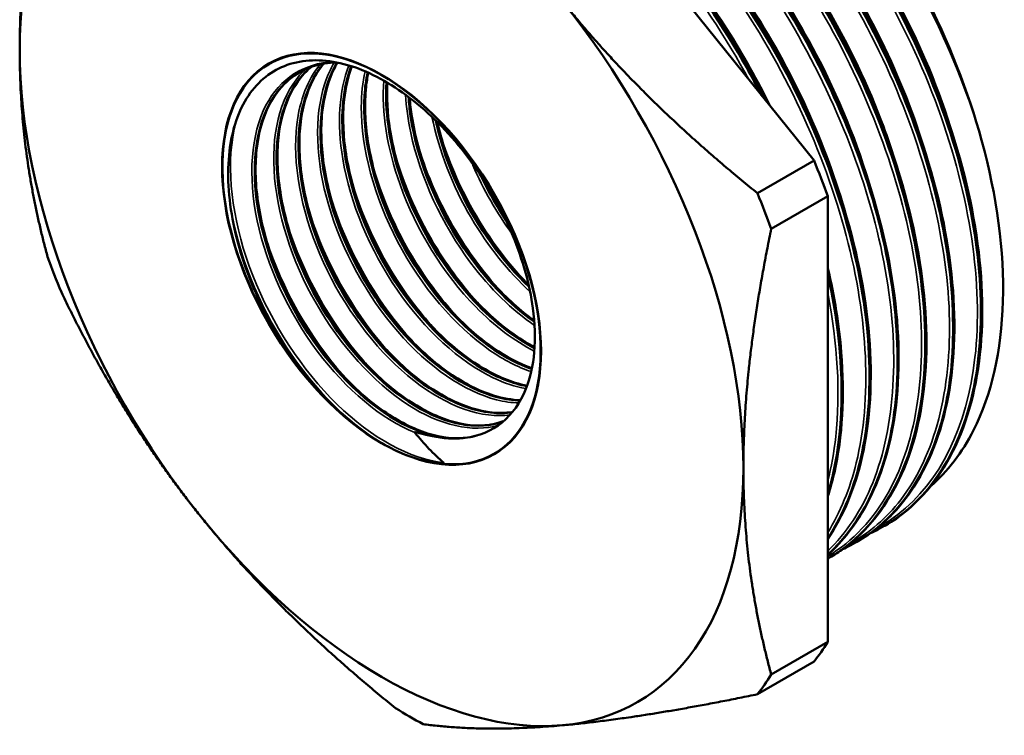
# Model space of a CAD drawing. Header units: millimetres. Extents: x -116 to 734, y -67 to 355.
# Tile 24 of 27: x 118 to 176, y 99 to 141. Entities that reach past the tile are written whole.
import ezdxf

# ---------------------------------------------------------------- set-up
doc = ezdxf.new("R2010")
doc.units = ezdxf.units.MM
doc.layers.add('Видимые тонкие (ГОСТ)', color=7, linetype='Continuous', lineweight=35)
doc.layers.add('Видимый контур (ГОСТ)', color=7, linetype='Continuous', lineweight=50)

msp = doc.modelspace()

# ---------------------------------------------------------------- linework, layer by layer
at = {"layer": 'Видимые тонкие (ГОСТ)'}
for points, knots in [([(174.4481, 134.0959), (173.0347, 139.0064), (170.5549, 144.057), (167.3961, 148.4373), (164.2376, 152.8172), (160.4119, 156.5108), (156.5211, 158.9239), (152.6307, 161.3369), (148.6895, 162.4608), (145.3181, 162.1117), (143.75, 161.9493), (142.3078, 161.4685), (141.0355, 160.698)], [8.2163071, 8.2163071, 8.2163071, 8.2163071, 8.7952377, 8.7952377, 8.7952377, 9.3741228, 9.3741228, 9.3741228, 9.9529631, 9.9529631, 9.9529631, 10.2221993, 10.2221993, 10.2221993, 10.2221993]), ([(168.357, 111.4033), (168.7717, 111.6268), (169.1682, 111.8825), (169.5445, 112.1701), (172.0055, 114.0508), (173.5976, 117.2883), (174.0591, 121.3622), (174.5424, 125.6287), (173.7804, 130.7971), (171.8965, 135.9627), (170.042, 141.0477), (167.109, 146.1083), (163.584, 150.2851), (160.1141, 154.3966), (156.0847, 157.6358), (152.1478, 159.4671), (148.2449, 161.2825), (144.4475, 161.7078), (141.3597, 160.6697), (140.6687, 160.4375), (140.0138, 160.1321), (139.3992, 159.7581)], [13.3366154, 13.3366154, 13.3366154, 13.3366154, 13.425097, 13.425097, 13.425097, 14.0036403, 14.0036403, 14.0036403, 14.6095443, 14.6095443, 14.6095443, 15.205981, 15.205981, 15.205981, 15.7930984, 15.7930984, 15.7930984, 16.3751374, 16.3751374, 16.3751374, 16.5053846, 16.5053846, 16.5053846, 16.5053846]), ([(166.7189, 110.4642), (167.8642, 111.0834), (168.8729, 111.9438), (169.7091, 113.0294), (171.6962, 115.6091), (172.7012, 119.4509), (172.5547, 123.9326), (172.4082, 128.4134), (171.1111, 133.517), (168.8635, 138.4193), (166.6164, 143.3205), (163.4275, 148.0021), (159.8005, 151.7078), (156.1744, 155.4127), (152.1239, 158.1284), (148.2907, 159.4144), (144.4583, 160.7001), (140.8573, 160.5519), (138.057, 158.9889), (137.9579, 158.9336), (137.8598, 158.8765), (137.7626, 158.8176)], [19.6197443, 19.6197443, 19.6197443, 19.6197443, 19.8642438, 19.8642438, 19.8642438, 20.445264, 20.445264, 20.445264, 21.0261486, 21.0261486, 21.0261486, 21.6069004, 21.6069004, 21.6069004, 22.1875217, 22.1875217, 22.1875217, 22.7680151, 22.7680151, 22.7680151, 22.7885699, 22.7885699, 22.7885699, 22.7885699]), ([(165.4298, 109.7179), (166.8924, 110.5975), (168.1146, 111.8883), (169.0229, 113.5405), (170.6652, 116.528), (171.2748, 120.6862), (170.7462, 125.3453), (170.2176, 130.0035), (168.553, 135.1451), (166.0104, 139.9434), (163.4683, 144.7407), (160.0579, 149.177), (156.3161, 152.5385), (152.5749, 155.8993), (148.5162, 158.1733), (144.7805, 158.9923), (141.5223, 159.7067), (138.52, 159.3119), (136.1288, 157.8726)], [25.927854, 25.927854, 25.927854, 25.927854, 26.2484278, 26.2484278, 26.2484278, 26.828095, 26.828095, 26.828095, 27.4076542, 27.4076542, 27.4076542, 27.9871076, 27.9871076, 27.9871076, 28.5664577, 28.5664577, 28.5664577, 29.0717552, 29.0717552, 29.0717552, 29.0717552]), ([(165.4294, 110.0253), (166.5269, 111.0761), (167.4196, 112.4239), (168.0635, 114.0281), (169.3943, 117.3438), (169.6568, 121.7423), (168.8012, 126.5181), (167.9457, 131.2932), (165.9754, 136.4278), (163.1963, 141.0989), (160.3432, 145.8943), (156.6476, 150.1817), (152.7198, 153.238), (149.9022, 155.4304), (146.9732, 156.9837), (144.1861, 157.7821)], [32.339281, 32.339281, 32.339281, 32.339281, 32.6192221, 32.6192221, 32.6192221, 33.1978338, 33.1978338, 33.1978338, 33.776364, 33.776364, 33.776364, 34.3702743, 34.3702743, 34.3702743, 34.7963027, 34.7963027, 34.7963027, 34.7963027]), ([(165.4292, 111.1118), (166.161, 112.2865), (166.7265, 113.6598), (167.1023, 115.2005), (168.0108, 118.9257), (167.8067, 123.615), (166.5145, 128.5133), (165.2228, 133.4097), (162.8484, 138.4967), (159.7631, 142.9561), (156.679, 147.4138), (152.8956, 151.2277), (149.0097, 153.7837), (148.2667, 154.2724), (147.5205, 154.7148), (146.7754, 155.1094)], [38.7785208, 38.7785208, 38.7785208, 38.7785208, 39.0183346, 39.0183346, 39.0183346, 39.5981928, 39.5981928, 39.5981928, 40.1778288, 40.1778288, 40.1778288, 40.7572523, 40.7572523, 40.7572523, 40.8680417, 40.8680417, 40.8680417, 40.8680417]), ([(173.1875, 132.9468), (172.5175, 135.5215), (171.5421, 138.155), (170.2971, 140.7135), (168.1071, 145.2142), (165.0909, 149.4661), (161.7057, 152.8173)], [8.17587374, 8.17587374, 8.17587374, 8.17587374, 8.49793661, 8.49793661, 8.49793661, 9.06447539, 9.06447539, 9.06447539, 9.06447539]), ([(171.5402, 132.0708), (170.3853, 136.4686), (168.3139, 141.0347), (165.6102, 145.1036), (163.9424, 147.6135), (162.0378, 149.9285), (160.0085, 151.9289)], [14.46191322, 14.46191322, 14.46191322, 14.46191322, 15.01183537, 15.01183537, 15.01183537, 15.35104663, 15.35104663, 15.35104663, 15.35104663]), ([(169.9093, 131.103), (169.5825, 132.3592), (169.1824, 133.6294), (168.7112, 134.8985), (166.9477, 139.648), (164.1954, 144.3633), (160.8984, 148.264), (160.0872, 149.2237), (159.2439, 150.1331), (158.3776, 150.9848)], [20.74404273, 20.74404273, 20.74404273, 20.74404273, 20.90120864, 20.90120864, 20.90120864, 21.48939957, 21.48939957, 21.48939957, 21.63411083, 21.63411083, 21.63411083, 21.63411083]), ([(160.8268, 137.6242), (159.4531, 140.1422), (157.8501, 142.5581), (156.0813, 144.7549), (154.3308, 146.9292), (152.4212, 148.8847), (150.441, 150.5442)], [46.2779474, 46.2779474, 46.2779474, 46.2779474, 46.58375429, 46.58375429, 46.58375429, 46.8864158, 46.8864158, 46.8864158, 46.8864158]), ([(168.2732, 130.159), (167.5668, 132.8587), (166.5248, 135.6223), (165.1905, 138.2954), (163.0069, 142.6696), (160.0483, 146.7855), (156.7438, 150.0441)], [27.02722804, 27.02722804, 27.02722804, 27.02722804, 27.36484082, 27.36484082, 27.36484082, 27.91729614, 27.91729614, 27.91729614, 27.91729614]), ([(166.6433, 129.2146), (165.5311, 133.4585), (163.5683, 137.8609), (161.0026, 141.8222), (159.2657, 144.5037), (157.2566, 146.9766), (155.1074, 149.0963)], [33.31041335, 33.31041335, 33.31041335, 33.31041335, 33.8411808, 33.8411808, 33.8411808, 34.20048144, 34.20048144, 34.20048144, 34.20048144]), ([(162.0957, 136.0471), (160.5768, 139.1527), (158.6768, 142.1465), (156.5225, 144.797), (155.5514, 145.9916), (154.5297, 147.1151), (153.4741, 148.1531)], [39.91609846, 39.91609846, 39.91609846, 39.91609846, 40.30732374, 40.30732374, 40.30732374, 40.48366675, 40.48366675, 40.48366675, 40.48366675]), ([(141.2286, 116.9701), (139.272, 117.7514), (137.1923, 119.4761), (135.5042, 121.7341), (133.8164, 123.9918), (132.5354, 126.7628), (131.9826, 129.3846), (131.43, 132.0059), (131.6106, 134.455), (132.4927, 136.1472), (133.3133, 137.7215), (134.7348, 138.628), (136.46, 138.693)], [2.9684311, 2.9684311, 2.9684311, 2.9684311, 3.6903988, 3.6903988, 3.6903988, 4.4122394, 4.4122394, 4.4122394, 5.133954, 5.133954, 5.133954, 5.8053803, 5.8053803, 5.8053803, 5.8053803]), ([(146.804, 118.0085), (146.6088, 117.9792), (146.408, 117.9632), (146.2023, 117.9607), (144.4525, 117.9395), (142.3575, 118.9007), (140.4328, 120.6201), (138.5084, 122.3392), (136.7716, 124.8014), (135.6517, 127.4216), (134.532, 130.0414), (134.0391, 132.7964), (134.3035, 135.0313), (134.4718, 136.4541), (134.9462, 137.6582), (135.6665, 138.5404)], [15.1407646, 15.1407646, 15.1407646, 15.1407646, 15.225425, 15.225425, 15.225425, 15.9453976, 15.9453976, 15.9453976, 16.6652637, 16.6652637, 16.6652637, 17.3850245, 17.3850245, 17.3850245, 17.8432302, 17.8432302, 17.8432302, 17.8432302]), ([(147.3181, 118.7068), (146.9005, 118.7141), (146.4649, 118.7738), (146.0166, 118.8877), (144.122, 119.3692), (142.0191, 120.8137), (140.224, 122.8815), (138.4293, 124.949), (136.9583, 127.6219), (136.1759, 130.2659), (135.3935, 132.9095), (135.3066, 135.5015), (135.9477, 137.427), (136.0962, 137.8729), (136.2834, 138.2821), (136.5055, 138.6512)], [21.5313179, 21.5313179, 21.5313179, 21.5313179, 21.7014451, 21.7014451, 21.7014451, 22.4205023, 22.4205023, 22.4205023, 23.1394637, 23.1394637, 23.1394637, 23.8583305, 23.8583305, 23.8583305, 24.0247917, 24.0247917, 24.0247917, 24.0247917]), ([(146.1323, 117.403), (144.6279, 116.9432), (142.6979, 117.3765), (140.7858, 118.6187), (138.8031, 119.9067), (136.8574, 122.0533), (135.4297, 124.5479), (134.0021, 127.0421), (133.1053, 129.8626), (132.967, 132.3365), (132.8288, 134.81), (133.4506, 136.9156), (134.6944, 138.1528), (134.7309, 138.1891), (134.768, 138.2247), (134.8055, 138.2595)], [8.7664661, 8.7664661, 8.7664661, 8.7664661, 9.461667, 9.461667, 9.461667, 10.1825347, 10.1825347, 10.1825347, 10.9032863, 10.9032863, 10.9032863, 11.623923, 11.623923, 11.623923, 11.6450638, 11.6450638, 11.6450638, 11.6450638]), ([(147.7318, 119.5406), (147.1112, 119.6516), (146.4635, 119.8655), (145.8059, 120.1823), (143.8402, 121.1292), (141.804, 122.9873), (140.1966, 125.3187), (138.5894, 127.6497), (137.4251, 130.4338), (136.9943, 133.0114), (136.6489, 135.0778), (136.7775, 136.9973), (137.3484, 138.4837)], [27.9293608, 27.9293608, 27.9293608, 27.9293608, 28.1696108, 28.1696108, 28.1696108, 28.8878484, 28.8878484, 28.8878484, 29.6060008, 29.6060008, 29.6060008, 30.181734, 30.181734, 30.181734, 30.181734]), ([(148.0412, 120.5387), (147.25, 120.8062), (146.4324, 121.2246), (145.6227, 121.7856), (143.575, 123.2044), (141.5978, 125.525), (140.2121, 128.159), (138.8479, 130.7518), (138.0698, 133.6231), (138.0843, 136.0639), (138.0887, 136.7997), (138.1651, 137.4944), (138.3083, 138.1345)], [34.3357687, 34.3357687, 34.3357687, 34.3357687, 34.63078, 34.63078, 34.63078, 35.3767967, 35.3767967, 35.3767967, 36.111157, 36.111157, 36.111157, 36.3325528, 36.3325528, 36.3325528, 36.3325528]), ([(148.2258, 121.7447), (147.0676, 122.3293), (145.8879, 123.2101), (144.7916, 124.3297), (142.9168, 126.2443), (141.3031, 128.8405), (140.3531, 131.4966), (139.5956, 133.6144), (139.2656, 135.7556), (139.4033, 137.5931)], [40.7540213, 40.7540213, 40.7540213, 40.7540213, 41.1764994, 41.1764994, 41.1764994, 41.8990067, 41.8990067, 41.8990067, 42.4750907, 42.4750907, 42.4750907, 42.4750907]), ([(148.242, 123.2387), (146.9274, 124.1435), (145.6341, 125.4034), (144.5124, 126.8988), (142.8253, 129.1479), (141.5414, 131.9105), (140.9817, 134.5285), (140.818, 135.2938), (140.7167, 136.0449), (140.677, 136.767)], [47.1910554, 47.1910554, 47.1910554, 47.1910554, 47.6700011, 47.6700011, 47.6700011, 48.3903157, 48.3903157, 48.3903157, 48.6008914, 48.6008914, 48.6008914, 48.6008914]), ([(142.9233, 115.2013), (140.9598, 115.4046), (138.6909, 116.6408), (136.6545, 118.6296), (134.6184, 120.6179), (132.8314, 123.3426), (131.7192, 126.1781), (130.6073, 129.0131), (130.1792, 131.9361), (130.5455, 134.2758), (130.597, 134.605), (130.6642, 134.9223), (130.7464, 135.2265)], [2.7402045, 2.7402045, 2.7402045, 2.7402045, 3.446449, 3.446449, 3.446449, 4.1525646, 4.1525646, 4.1525646, 4.8585526, 4.8585526, 4.8585526, 4.9578815, 4.9578815, 4.9578815, 4.9578815]), ([(147.9832, 125.2142), (146.7043, 126.3921), (145.5071, 127.8826), (144.5358, 129.5362), (143.4326, 131.4143), (142.6285, 133.4905), (142.2269, 135.4712)], [53.6640403, 53.6640403, 53.6640403, 53.6640403, 54.1453397, 54.1453397, 54.1453397, 54.6919984, 54.6919984, 54.6919984, 54.6919984]), ([(147.8337, 125.689), (146.5689, 127.0018), (145.4075, 128.5834), (144.4718, 130.2959), (143.6951, 131.7173), (143.0773, 133.2231), (142.6502, 134.7133)], [60.03942483, 60.03942483, 60.03942483, 60.03942483, 60.4852615, 60.4852615, 60.4852615, 60.85532513, 60.85532513, 60.85532513, 60.85532513]), ([(146.5496, 124.9483), (145.3946, 126.1461), (144.3255, 127.5672), (143.437, 129.11), (142.5445, 130.6599), (141.8385, 132.3256), (141.3657, 133.9721)], [53.75623952, 53.75623952, 53.75623952, 53.75623952, 54.16325483, 54.16325483, 54.16325483, 54.57213983, 54.57213983, 54.57213983, 54.57213983]), ([(145.2653, 124.2074), (144.266, 125.2422), (143.3309, 126.4437), (142.5227, 127.7493), (141.4574, 129.4701), (140.6183, 131.3629), (140.0808, 133.231)], [47.47305422, 47.47305422, 47.47305422, 47.47305422, 47.8250383, 47.8250383, 47.8250383, 48.28895452, 48.28895452, 48.28895452, 48.28895452]), ([(146.9331, 128.5893), (146.0284, 129.8293), (145.2377, 131.21), (144.6301, 132.6369), (144.6099, 132.6844), (144.5898, 132.7321), (144.57, 132.7797)], [60.25799396, 60.25799396, 60.25799396, 60.25799396, 60.64987995, 60.64987995, 60.64987995, 60.66294888, 60.66294888, 60.66294888, 60.66294888]), ([(143.9807, 123.4661), (143.1926, 124.2805), (142.4446, 125.1986), (141.7681, 126.1923), (140.4552, 128.1209), (139.4199, 130.3218), (138.7951, 132.4897)], [41.18986891, 41.18986891, 41.18986891, 41.18986891, 41.467313, 41.467313, 41.467313, 42.00576921, 42.00576921, 42.00576921, 42.00576921]), ([(142.6959, 122.7232), (142.1139, 123.324), (141.554, 123.9817), (141.0289, 124.686), (139.4625, 126.7871), (138.2175, 129.2881), (137.5092, 131.7482)], [34.9066836, 34.9066836, 34.9066836, 34.9066836, 35.11152069, 35.11152069, 35.11152069, 35.7225839, 35.7225839, 35.7225839, 35.7225839]), ([(139.2971, 116.3387), (137.1483, 117.6277), (135.006, 119.8424), (133.377, 122.477), (131.7996, 125.028), (130.716, 127.9531), (130.3679, 130.621)], [3.1388071, 3.1388071, 3.1388071, 3.1388071, 3.8438458, 3.8438458, 3.8438458, 4.5265494, 4.5265494, 4.5265494, 4.5265494]), ([(141.4114, 121.9811), (140.9258, 122.4822), (140.4555, 123.0233), (140.0082, 123.5986), (138.3203, 125.7691), (136.9711, 128.41), (136.2244, 131.0066)], [28.62349829, 28.62349829, 28.62349829, 28.62349829, 28.79443308, 28.79443308, 28.79443308, 29.4393986, 29.4393986, 29.4393986, 29.4393986]), ([(140.127, 121.2387), (139.758, 121.6194), (139.3979, 122.0235), (139.0501, 122.4485), (137.213, 124.6929), (135.7321, 127.5027), (134.9399, 130.2651)], [22.34031299, 22.34031299, 22.34031299, 22.34031299, 22.47020112, 22.47020112, 22.47020112, 23.15621329, 23.15621329, 23.15621329, 23.15621329]), ([(138.8425, 120.4961), (138.6128, 120.7333), (138.3865, 120.9797), (138.1645, 121.2348), (136.2324, 123.4543), (134.6405, 126.3097), (133.7671, 129.1487), (133.7286, 129.2738), (133.6915, 129.3988), (133.6558, 129.5236)], [16.05712768, 16.05712768, 16.05712768, 16.05712768, 16.13801908, 16.13801908, 16.13801908, 16.84201274, 16.84201274, 16.84201274, 16.87302798, 16.87302798, 16.87302798, 16.87302798]), ([(137.5582, 119.7537), (137.4928, 119.8214), (137.4276, 119.8899), (137.3628, 119.9591), (135.3786, 122.0762), (133.6934, 124.8768), (132.7079, 127.7196), (132.5851, 128.0738), (132.4733, 128.4283), (132.3726, 128.7819)], [9.77394237, 9.77394237, 9.77394237, 9.77394237, 9.79699152, 9.79699152, 9.79699152, 10.50199987, 10.50199987, 10.50199987, 10.58984268, 10.58984268, 10.58984268, 10.58984268]), ([(165.4314, 114.1231), (165.6411, 114.9474), (165.7973, 115.819), (165.8969, 116.7322), (166.1754, 119.2861), (166.0111, 122.1591), (165.4289, 125.159)], [45.29441705, 45.29441705, 45.29441705, 45.29441705, 45.42373241, 45.42373241, 45.42373241, 45.78539958, 45.78539958, 45.78539958, 45.78539958])]:
    msp.add_open_spline(points, degree=3, knots=knots, dxfattribs=at)
at = {"layer": 'Видимый контур (ГОСТ)'}
for p, q in [((164.6253, 132.906), (145.0294, 157.2837)), ((161.3086, 130.9911), (164.6253, 132.906)), ((162.1172, 128.9069), (165.434, 130.8219)), ((165.434, 104.694), (165.434, 130.8219)), ((168.7574, 111.4936), (168.7711, 111.5015)), ((167.123, 110.5499), (167.1367, 110.5579)), ((165.4886, 109.6063), (165.5023, 109.6142)), ((162.1172, 102.779), (165.434, 104.694)), ((161.3086, 101.6286), (164.6253, 103.5436))]:
    msp.add_line(p, q, dxfattribs=at)
for centre, major_axis, start_param, end_param in [((139.271, 127.1476), (-15, 25.9808), 6.0213859, 7.0685835), ((139.271, 127.1476), (-15, 25.9808), 3.9269908, 4.9741884), ((139.271, 127.1476), (-6.5952, 11.4232), 2.6902106, 8.3109348), ((139.271, 127.1476), (15, -25.9808), 3.9269908, 4.9741884), ((144.2208, 130.0054), (-17, 29.4449), 4.4169481, 4.484231), ((140.904, 128.0904), (17, -29.4449), 1.2753555, 1.3426384), ((140.904, 128.0904), (-17, 29.4449), 1.2753555, 1.3426384), ((139.8081, 127.4577), (5.9374, -10.2839), 5.984872, 6.0436192), ((139.271, 127.1476), (15, -25.9808), 6.0213859, 7.0685835), ((139.271, 127.1476), (15, -25.9808), 4.9741884, 6.0213859), ((144.2208, 130.0054), (17, -29.4449), 0.2281579, 0.2954408), ((140.904, 128.0904), (17, -29.4449), 0.2281579, 0.2954408), ((140.904, 128.0904), (-17, 29.4449), 2.322553, 2.3898359)]:
    msp.add_ellipse(centre, major_axis=major_axis, ratio=0.5773503, start_param=start_param, end_param=end_param, dxfattribs=at)
msp.add_ellipse((139.271, 127.1476), major_axis=(-6.61, 11.4489), ratio=0.5773503, dxfattribs=at)
msp.add_ellipse((139.271, 127.1476), major_axis=(-6.61, 11.4489), ratio=0.5773503, dxfattribs=at)
for points, knots in [([(168.7676, 111.508), (169.8123, 112.1091), (170.7385, 112.9154), (171.5177, 113.9143), (173.5153, 116.4751), (174.5397, 120.2924), (174.42, 124.7547), (174.3004, 129.2166), (173.0371, 134.3068), (170.823, 139.2112), (168.5125, 144.3295), (165.1734, 149.2239), (161.3726, 153.0451), (157.6312, 156.8065), (153.4583, 159.5131), (149.5437, 160.7067), (145.8293, 161.8392), (142.3611, 161.6063), (139.654, 160.0466)], [7.0685835, 7.0685835, 7.0685835, 7.0685835, 7.2940483, 7.2940483, 7.2940483, 7.8720228, 7.8720228, 7.8720228, 8.449957, 8.449957, 8.449957, 9.053097, 9.053097, 9.053097, 9.6468131, 9.6468131, 9.6468131, 10.2101761, 10.2101761, 10.2101761, 10.2101761]), ([(139.2389, 159.7876), (141.1805, 161.0308), (143.5381, 161.5802), (146.1284, 161.3676), (149.7416, 161.0711), (153.7944, 159.2931), (157.647, 156.3226), (161.4966, 153.3544), (165.1322, 149.2067), (167.9816, 144.5462), (170.8289, 139.8891), (172.8808, 134.7372), (173.8181, 129.9163), (174.7549, 125.0987), (174.5753, 120.6294), (173.3161, 117.2249), (172.3003, 114.4786), (170.5852, 112.4332), (168.3698, 111.2857)], [-16.5217856, -16.5217856, -16.5217856, -16.5217856, -16.1063259, -16.1063259, -16.1063259, -15.5268048, -15.5268048, -15.5268048, -14.9477398, -14.9477398, -14.9477398, -14.3690915, -14.3690915, -14.3690915, -13.7908212, -13.7908212, -13.7908212, -13.3243706, -13.3243706, -13.3243706, -13.3243706]), ([(140.0692, 160.2733), (141.6702, 161.0972), (143.5338, 161.4917), (147.4665, 161.37), (149.5812, 160.8662), (152.6648, 159.5512), (153.6334, 159.0586), (155.088, 158.2005), (155.5784, 157.8909), (156.3118, 157.3974), (156.5565, 157.2275), (156.9227, 156.9657), (157.0447, 156.8772), (157.5319, 156.5185), (157.896, 156.2388), (159.3466, 155.0777), (160.4199, 154.1114), (163.494, 151.0231), (165.4266, 148.6402), (168.765, 143.6061), (170.2194, 140.8968), (172.5081, 135.4634), (173.3707, 132.6719), (174.406, 127.3556), (174.5912, 124.7648), (174.2686, 120.1026), (173.756, 117.9733), (172.1004, 114.443), (170.9358, 112.9968), (169.3994, 111.8977), (169.2738, 111.8124), (169.1463, 111.7304)], [0, 0, 0, 0, 0.9049239, 0.9049239, 1.7975193, 1.7975193, 2.2003805, 2.2003805, 2.4054353, 2.4054353, 2.5083893, 2.5083893, 2.5599025, 2.5599025, 2.7144934, 2.7144934, 3.1796639, 3.1796639, 4.0940531, 4.0940531, 4.9955535, 4.9955535, 5.8972437, 5.8972437, 6.799502, 6.799502, 7.7028785, 7.7028785, 8.6053528, 8.6053528, 8.684278, 8.684278, 8.684278, 8.684278]), ([(137.6061, 158.8418), (139.0545, 159.7731), (140.7331, 160.3205), (142.5726, 160.4426), (146.0067, 160.6707), (149.989, 159.4161), (153.8916, 156.8839), (157.7928, 154.3526), (161.6001, 150.5541), (164.714, 146.0992), (167.8267, 141.6459), (170.2353, 136.5532), (171.5636, 131.6378), (172.8914, 126.7241), (173.135, 122.0058), (172.2636, 118.2395), (171.4025, 114.5182), (169.4562, 111.7398), (166.7372, 110.3395)], [-22.8049709, -22.8049709, -22.8049709, -22.8049709, -22.4947217, -22.4947217, -22.4947217, -21.9155268, -21.9155268, -21.9155268, -21.3365509, -21.3365509, -21.3365509, -20.7577842, -20.7577842, -20.7577842, -20.179217, -20.179217, -20.179217, -19.6075559, -19.6075559, -19.6075559, -19.6075559]), ([(167.1329, 110.564), (168.8238, 111.5441), (170.2031, 113.0643), (171.1653, 115.0437), (172.6932, 118.1866), (173.1639, 122.4755), (172.4938, 127.218), (171.8239, 131.9593), (170.0161, 137.1361), (167.3521, 141.9138), (164.6888, 146.6904), (161.1795, 151.0501), (157.3785, 154.2898), (153.5783, 157.5287), (149.5006, 159.6359), (145.7904, 160.2691), (142.8822, 160.7654), (140.2081, 160.3547), (138.0212, 159.0997)], [13.3517688, 13.3517688, 13.3517688, 13.3517688, 13.7173848, 13.7173848, 13.7173848, 14.2979041, 14.2979041, 14.2979041, 14.8782863, 14.8782863, 14.8782863, 15.4585341, 15.4585341, 15.4585341, 16.0386499, 16.0386499, 16.0386499, 16.4933614, 16.4933614, 16.4933614, 16.4933614]), ([(138.4348, 159.3296), (140.0358, 160.1536), (141.8994, 160.5481), (145.8321, 160.4264), (147.9468, 159.9226), (151.0351, 158.6056), (152.0084, 158.1102), (153.4696, 157.2471), (153.962, 156.9357), (154.6982, 156.4395), (154.9437, 156.2688), (155.9243, 155.5664), (156.6553, 154.9957), (159.5031, 152.5865), (161.5694, 150.4107), (165.2331, 145.6856), (166.8836, 143.0846), (169.6087, 137.7562), (170.7173, 134.9625), (172.2636, 129.534), (172.7205, 126.8317), (172.9348, 121.8521), (172.6941, 119.513), (171.5497, 115.4867), (170.6306, 113.7488), (168.8557, 111.7862), (168.212, 111.2373), (167.5119, 110.7868)], [0, 0, 0, 0, 0.9049239, 0.9049239, 1.7975193, 1.7975193, 2.2023263, 2.2023263, 2.4082235, 2.4082235, 2.5115408, 2.5115408, 2.8219068, 2.8219068, 3.7390095, 3.7390095, 4.6407354, 4.6407354, 5.5424226, 5.5424226, 6.4443574, 6.4443574, 7.3472965, 7.3472965, 8.2507668, 8.2507668, 8.6842305, 8.6842305, 8.6842305, 8.6842305]), ([(135.9709, 157.9003), (136.7965, 158.4344), (137.6977, 158.8425), (138.6634, 159.114), (141.8136, 159.9997), (145.6384, 159.4288), (149.5373, 157.4966), (153.634, 155.4664), (157.7959, 151.938), (161.305, 147.5332), (164.7044, 143.2662), (167.4784, 138.1958), (169.1789, 133.1611), (170.8592, 128.1866), (171.4859, 123.266), (170.9665, 119.1954), (170.4474, 115.1268), (168.7854, 111.9225), (166.2556, 110.1021), (165.9908, 109.9115), (165.7165, 109.7361), (165.4335, 109.5761)], [-29.0881563, -29.0881563, -29.0881563, -29.0881563, -28.9109831, -28.9109831, -28.9109831, -28.3329898, -28.3329898, -28.3329898, -27.7256815, -27.7256815, -27.7256815, -27.1373516, -27.1373516, -27.1373516, -26.5560477, -26.5560477, -26.5560477, -25.9750426, -25.9750426, -25.9750426, -25.9142154, -25.9142154, -25.9142154, -25.9142154]), ([(165.5004, 109.6171), (167.631, 110.8549), (169.2598, 112.9612), (170.1999, 115.738), (171.381, 119.2263), (171.4708, 123.7596), (170.4469, 128.6096), (169.4233, 133.4585), (167.2901, 138.606), (164.3798, 143.2256), (161.47, 147.8444), (157.794, 151.9184), (153.9302, 154.793), (150.0671, 157.6671), (146.0305, 159.3316), (142.4561, 159.5162), (140.2044, 159.6325), (138.1414, 159.1614), (136.3885, 158.1532)], [19.6349541, 19.6349541, 19.6349541, 19.6349541, 20.0959745, 20.0959745, 20.0959745, 20.675124, 20.675124, 20.675124, 21.2541637, 21.2541637, 21.2541637, 21.8330961, 21.8330961, 21.8330961, 22.4119238, 22.4119238, 22.4119238, 22.7765467, 22.7765467, 22.7765467, 22.7765467]), ([(136.8004, 158.386), (138.4014, 159.2099), (140.265, 159.6044), (144.1977, 159.4828), (146.3124, 158.979), (150.5842, 157.1572), (152.7952, 155.8077), (157.0245, 152.4426), (159.0952, 150.384), (162.8372, 145.83), (164.5555, 143.2785), (167.4337, 138.0092), (168.6298, 135.226), (170.3609, 129.7774), (170.9174, 127.0442), (171.331, 121.9661), (171.1926, 119.5581), (170.2433, 115.3637), (169.4196, 113.5248), (167.6086, 111.1871), (166.7906, 110.4309), (165.8775, 109.8431)], [0, 0, 0, 0, 0.9049239, 0.9049239, 1.7975193, 1.7975193, 2.6995513, 2.6995513, 3.6029565, 3.6029565, 4.5053112, 4.5053112, 5.4070113, 5.4070113, 6.3088567, 6.3088567, 7.2116209, 7.2116209, 8.1151937, 8.1151937, 8.6805871, 8.6805871, 8.6805871, 8.6805871]), ([(135.2579, 157.4891), (136.8382, 158.2812), (138.6684, 158.6596), (142.5633, 158.5392), (144.6779, 158.0354), (148.9498, 156.2136), (151.1608, 154.8641), (155.39, 151.499), (157.4608, 149.4404), (161.2028, 144.8864), (162.9211, 142.3349), (165.7993, 137.0656), (166.9954, 134.2824), (168.7265, 128.8338), (169.283, 126.1006), (169.6966, 121.0224), (169.5582, 118.6145), (168.6089, 114.4201), (167.7852, 112.5811), (166.293, 110.6551), (165.8792, 110.2092), (165.434, 109.8095)], [0.0172731, 0.0172731, 0.0172731, 0.0172731, 0.9049239, 0.9049239, 1.7975193, 1.7975193, 2.6995513, 2.6995513, 3.6029565, 3.6029565, 4.5053112, 4.5053112, 5.4070113, 5.4070113, 6.3088567, 6.3088567, 7.2116209, 7.2116209, 8.1151937, 8.1151937, 8.4219533, 8.4219533, 8.4219533, 8.4219533]), ([(165.4309, 109.8154), (167.1294, 111.3553), (168.3619, 113.5861), (169.0021, 116.3326), (169.8781, 120.0911), (169.6414, 124.8016), (168.3216, 129.7099), (167.002, 134.6175), (164.6044, 139.7048), (161.5021, 144.158), (158.2424, 148.837), (154.2161, 152.7946), (150.1176, 155.3337), (147.8747, 156.7232), (145.6154, 157.6854), (143.4574, 158.1862)], [26.0385618, 26.0385618, 26.0385618, 26.0385618, 26.4609862, 26.4609862, 26.4609862, 27.0390626, 27.0390626, 27.0390626, 27.617056, 27.617056, 27.617056, 28.2243643, 28.2243643, 28.2243643, 28.5566976, 28.5566976, 28.5566976, 28.5566976]), ([(146.3496, 155.6414), (148.1194, 154.7662), (149.9121, 153.6135), (153.7556, 150.5554), (155.8264, 148.4968), (159.5684, 143.9428), (161.2867, 141.3913), (164.1649, 136.1219), (165.361, 133.3388), (167.0921, 127.8901), (167.6486, 125.157), (168.0622, 120.0788), (167.9238, 117.6709), (167.0328, 113.7342), (166.3478, 112.0931), (165.434, 110.7473)], [1.9621893, 1.9621893, 1.9621893, 1.9621893, 2.6995513, 2.6995513, 3.6029565, 3.6029565, 4.5053112, 4.5053112, 5.4070113, 5.4070113, 6.3088567, 6.3088567, 7.2116209, 7.2116209, 8.0042232, 8.0042232, 8.0042232, 8.0042232]), ([(165.4302, 110.7711), (166.7166, 112.6961), (167.5336, 115.1985), (167.7964, 118.0961), (168.1736, 122.2558), (167.4071, 127.2146), (165.6113, 132.1752), (163.8162, 137.1338), (160.9991, 142.0759), (157.6018, 146.2075), (154.2322, 150.3056), (150.3039, 153.5913), (146.4272, 155.5448)], [32.4722725, 32.4722725, 32.4722725, 32.4722725, 32.8759004, 32.8759004, 32.8759004, 33.4553241, 33.4553241, 33.4553241, 34.034519, 34.034519, 34.034519, 34.6090152, 34.6090152, 34.6090152, 34.6090152]), ([(146.4471, 155.5149), (149.1398, 154.1493), (151.8587, 152.1611), (154.3943, 149.6856), (158.0807, 146.0866), (161.3658, 141.4713), (163.7317, 136.5835), (166.0969, 131.6968), (167.5347, 126.556), (167.8228, 121.989), (168.1081, 117.4651), (167.2645, 113.5208), (165.434, 110.7795)], [-40.8905295, -40.8905295, -40.8905295, -40.8905295, -40.4915117, -40.4915117, -40.4915117, -39.9113959, -39.9113959, -39.9113959, -39.3314095, -39.3314095, -39.3314095, -38.7568921, -38.7568921, -38.7568921, -38.7568921]), ([(149.5683, 151.6372), (149.7143, 151.5249), (149.8599, 151.411), (152.1212, 149.6117), (154.192, 147.5531), (157.934, 142.9992), (159.6523, 140.4476), (161.3562, 137.3281), (161.6124, 136.8391), (161.8598, 136.3464)], [2.637608, 2.637608, 2.637608, 2.637608, 2.6995513, 2.6995513, 3.6029565, 3.6029565, 4.5053112, 4.5053112, 4.6709916, 4.6709916, 4.6709916, 4.6709916]), ([(161.6023, 136.6639), (159.5763, 140.6015), (156.9737, 144.3306), (154.0582, 147.4389), (152.6795, 148.9088), (151.2327, 150.2378), (149.7542, 151.3995)], [39.9517928, 39.9517928, 39.9517928, 39.9517928, 40.42324092, 40.42324092, 40.42324092, 40.64617917, 40.64617917, 40.64617917, 40.64617917]), ([(149.7961, 151.3535), (149.9927, 151.1984), (150.1887, 151.0402), (150.384, 150.8791), (154.2942, 147.652), (157.9246, 143.2284), (160.676, 138.3538), (160.9794, 137.8162), (161.2721, 137.2733), (161.5535, 136.7264)], [-46.92660438, -46.92660438, -46.92660438, -46.92660438, -46.89694872, -46.89694872, -46.89694872, -46.30323271, -46.30323271, -46.30323271, -46.23774985, -46.23774985, -46.23774985, -46.23774985]), ([(174.4481, 134.0959), (173.66, 136.9738), (172.5151, 139.894), (169.5832, 145.6154), (167.8015, 148.3727), (165.8068, 150.8609)], [-1.9335047, -1.9335047, -1.9335047, -1.9335047, -0.9783316, -0.9783316, 0, 0, 0, 0]), ([(147.7331, 119.5329), (147.9882, 120.1688), (148.1524, 120.8936), (148.2917, 122.4881), (148.265, 123.3517), (147.958, 125.6243), (147.5583, 127.0649), (146.37, 129.9412), (145.5897, 131.3487), (143.7423, 133.9433), (142.6909, 135.1032), (140.4484, 137.0168), (139.2781, 137.7485), (136.9686, 138.6781), (135.8522, 138.8626), (133.8195, 138.649), (132.9245, 138.2483), (131.4759, 136.9027), (130.9391, 135.9665), (130.2989, 133.6713), (130.205, 132.3312), (130.4786, 129.4154), (130.847, 127.8663), (132.0035, 124.7581), (132.7836, 123.2293), (133.7173, 121.8164)], [-5.560243, -5.560243, -5.560243, -5.560243, -5.247096, -5.247096, -4.9321813, -4.9321813, -4.4566146, -4.4566146, -3.9771235, -3.9771235, -3.4937088, -3.4937088, -3.0063711, -3.0063711, -2.5151112, -2.5151112, -2.0199296, -2.0199296, -1.520827, -1.520827, -1.0178041, -1.0178041, -0.5108616, -0.5108616, 0, 0, 0, 0]), ([(146.9371, 118.1709), (145.8781, 118.0057), (144.6576, 118.2206), (143.3987, 118.8173), (141.4418, 119.7448), (139.4094, 121.5865), (137.8038, 123.9051), (136.1985, 126.2234), (135.0342, 128.9982), (134.6038, 131.5672), (134.1734, 134.1358), (134.4808, 136.4763), (135.4637, 138.0312), (135.5888, 138.229), (135.7246, 138.4139), (135.8704, 138.5855)], [21.4157892, 21.4157892, 21.4157892, 21.4157892, 21.8797565, 21.8797565, 21.8797565, 22.6009492, 22.6009492, 22.6009492, 23.3220369, 23.3220369, 23.3220369, 24.0430207, 24.0430207, 24.0430207, 24.1347385, 24.1347385, 24.1347385, 24.1347385]), ([(135.8666, 138.5807), (135.114, 137.685), (134.6234, 136.4422), (134.4607, 134.9685), (134.2143, 132.7376), (134.7209, 129.9968), (135.8466, 127.3987), (136.9718, 124.8019), (138.7053, 122.3703), (140.6185, 120.6814), (142.5308, 118.9934), (144.6056, 118.0619), (146.3327, 118.104), (146.5385, 118.109), (146.7391, 118.1278), (146.934, 118.16)], [-17.8525584, -17.8525584, -17.8525584, -17.8525584, -17.376787, -17.376787, -17.376787, -16.6565836, -16.6565836, -16.6565836, -15.9367459, -15.9367459, -15.9367459, -15.2172552, -15.2172552, -15.2172552, -15.1315383, -15.1315383, -15.1315383, -15.1315383]), ([(135.8785, 138.5884), (135.6448, 138.3086), (135.4369, 137.9938), (134.8747, 136.9039), (134.6188, 135.9973), (134.4085, 134.0156), (134.4462, 132.9193), (134.7992, 130.6658), (135.1183, 129.4806), (135.9938, 127.1646), (136.5616, 126.0051), (137.8704, 123.8559), (138.628, 122.8397), (140.2324, 121.0763), (141.0992, 120.3071), (142.827, 119.1085), (143.7095, 118.6636), (145.3732, 118.145), (146.1745, 118.0642), (146.9056, 118.1651), (146.9251, 118.1679), (146.9446, 118.1709)], [0.2168585, 0.2168585, 0.2168585, 0.2168585, 0.3956525, 0.3956525, 0.7805345, 0.7805345, 1.1587599, 1.1587599, 1.5362234, 1.5362234, 1.9145101, 1.9145101, 2.2932752, 2.2932752, 2.6719059, 2.6719059, 3.0497929, 3.0497929, 3.4269866, 3.4269866, 3.4373817, 3.4373817, 3.4373817, 3.4373817]), ([(136.6486, 138.6587), (136.3984, 138.6549), (136.155, 138.6338), (135.4693, 138.5217), (135.0443, 138.3844), (134.6551, 138.1871)], [3.31333898, 3.31333898, 3.31333898, 3.31333898, 3.43045449, 3.43045449, 3.65546847, 3.65546847, 3.65546847, 3.65546847]), ([(136.6697, 138.652), (136.4734, 138.3273), (136.3045, 137.971), (136.1657, 137.5854), (135.4857, 135.6961), (135.5354, 133.1208), (136.2906, 130.4789), (137.0452, 127.839), (138.4971, 125.156), (140.2817, 123.0747), (142.065, 120.9948), (144.1641, 119.5339), (146.058, 119.0395), (146.5212, 118.9185), (146.9711, 118.8557), (147.4015, 118.849)], [-24.0260865, -24.0260865, -24.0260865, -24.0260865, -23.8782468, -23.8782468, -23.8782468, -23.1538834, -23.1538834, -23.1538834, -22.4300609, -22.4300609, -22.4300609, -21.7067593, -21.7067593, -21.7067593, -21.529855, -21.529855, -21.529855, -21.529855]), ([(147.4065, 118.8558), (146.0569, 118.8902), (144.5184, 119.4747), (143.0157, 120.5507), (141.0574, 121.953), (139.1776, 124.178), (137.8407, 126.697), (136.5039, 129.2158), (135.722, 132.0066), (135.6948, 134.4049), (135.6759, 136.0723), (136.0222, 137.54), (136.6787, 138.6496)], [27.8141325, 27.8141325, 27.8141325, 27.8141325, 28.3668102, 28.3668102, 28.3668102, 29.0871006, 29.0871006, 29.0871006, 29.8072968, 29.8072968, 29.8072968, 30.3080114, 30.3080114, 30.3080114, 30.3080114]), ([(136.6867, 138.6511), (136.6368, 138.566), (136.5888, 138.4788), (136.1588, 137.6453), (135.903, 136.7387), (135.6927, 134.757), (135.7303, 133.6608), (136.0834, 131.4072), (136.4024, 130.222), (137.2779, 127.9061), (137.8457, 126.7465), (139.1546, 124.5973), (139.9121, 123.5811), (141.5165, 121.8177), (142.3834, 121.0486), (144.1112, 119.85), (144.9936, 119.4051), (146.3746, 118.9746), (146.9099, 118.8812), (147.4151, 118.8657)], [0.3494829, 0.3494829, 0.3494829, 0.3494829, 0.3956525, 0.3956525, 0.7805345, 0.7805345, 1.1587599, 1.1587599, 1.5362234, 1.5362234, 1.9145101, 1.9145101, 2.2932752, 2.2932752, 2.6719059, 2.6719059, 3.0497929, 3.0497929, 3.298652, 3.298652, 3.298652, 3.298652]), ([(134.6589, 138.1807), (133.7475, 137.7159), (133.0116, 136.9333), (132.527, 135.8839), (131.7167, 134.1293), (131.6159, 131.6437), (132.2371, 129.023), (132.8553, 126.4147), (134.1827, 123.6952), (135.8884, 121.5114), (137.5968, 119.3239), (139.6695, 117.6928), (141.5949, 117.0043), (142.3417, 116.7373), (143.0657, 116.6079), (143.7382, 116.6206)], [-5.5303653, -5.5303653, -5.5303653, -5.5303653, -5.0978898, -5.0978898, -5.0978898, -4.3747486, -4.3747486, -4.3747486, -3.6550288, -3.6550288, -3.6550288, -2.9341255, -2.9341255, -2.9341255, -2.6545078, -2.6545078, -2.6545078, -2.6545078]), ([(144.1671, 116.6542), (142.4861, 116.4681), (140.4171, 117.2639), (138.4737, 118.8554), (136.5307, 120.4467), (134.7311, 122.8195), (133.5231, 125.4055), (132.3154, 127.991), (131.7103, 130.7669), (131.8665, 133.0671), (132.0227, 135.367), (132.9389, 137.1712), (134.4051, 138.0494), (134.4226, 138.0599), (134.4402, 138.0703), (134.4579, 138.0805)], [8.8789459, 8.8789459, 8.8789459, 8.8789459, 9.6022368, 9.6022368, 9.6022368, 10.3254007, 10.3254007, 10.3254007, 11.0484389, 11.0484389, 11.0484389, 11.7713526, 11.7713526, 11.7713526, 11.779995, 11.779995, 11.779995, 11.779995]), ([(134.267, 137.9631), (133.6243, 137.5438), (133.0848, 136.9303), (132.3063, 135.421), (132.0505, 134.5145), (131.8402, 132.5328), (131.8778, 131.4365), (132.2308, 129.1829), (132.5499, 127.9978), (133.4254, 125.6818), (133.9932, 124.5223), (135.302, 122.3731), (136.0596, 121.3568), (137.664, 119.5935), (138.5309, 118.8243), (140.2587, 117.6257), (141.1411, 117.1808), (142.8048, 116.6622), (143.6062, 116.5813), (144.502, 116.705), (144.6813, 116.7423), (144.8547, 116.7911)], [0, 0, 0, 0, 0.3956525, 0.3956525, 0.7805345, 0.7805345, 1.1587599, 1.1587599, 1.5362234, 1.5362234, 1.9145101, 1.9145101, 2.2932752, 2.2932752, 2.6719059, 2.6719059, 3.0497929, 3.0497929, 3.4269866, 3.4269866, 3.5247675, 3.5247675, 3.5247675, 3.5247675]), ([(146.403, 117.6256), (145.6378, 117.3436), (144.756, 117.2923), (143.8098, 117.4909), (141.9427, 117.8829), (139.8423, 119.2449), (138.0284, 121.2543), (136.2148, 123.2633), (134.7041, 125.9021), (133.8735, 128.5394), (133.043, 131.1763), (132.9002, 133.7887), (133.4914, 135.7519), (133.8253, 136.8607), (134.3918, 137.757), (135.1356, 138.3855)], [15.018118, 15.018118, 15.018118, 15.018118, 15.3840963, 15.3840963, 15.3840963, 16.1062887, 16.1062887, 16.1062887, 16.8283652, 16.8283652, 16.8283652, 17.5503269, 17.5503269, 17.5503269, 17.9580677, 17.9580677, 17.9580677, 17.9580677]), ([(135.1251, 138.3883), (134.96, 138.2508), (134.8037, 138.0997), (134.6572, 137.9352), (133.4834, 136.6173), (132.9456, 134.4526), (133.1621, 131.9576), (133.3783, 129.4656), (134.3445, 126.6658), (135.8157, 124.2267), (137.2853, 121.7903), (139.2454, 119.7349), (141.2125, 118.5484), (143.0924, 117.4145), (144.9626, 117.0834), (146.4015, 117.614)], [-11.6758711, -11.6758711, -11.6758711, -11.6758711, -11.5857515, -11.5857515, -11.5857515, -10.8637331, -10.8637331, -10.8637331, -10.142594, -10.142594, -10.142594, -9.4222571, -9.4222571, -9.4222571, -8.7338375, -8.7338375, -8.7338375, -8.7338375]), ([(135.1346, 138.3934), (134.6737, 138.0023), (134.2805, 137.5), (133.5905, 136.1625), (133.3346, 135.2559), (133.1243, 133.2742), (133.162, 132.1779), (133.515, 129.9243), (133.8341, 128.7392), (134.7096, 126.4232), (135.2774, 125.2637), (136.5862, 123.1145), (137.3438, 122.0983), (138.9482, 120.3349), (139.8151, 119.5657), (141.5428, 118.3671), (142.4253, 117.9222), (144.089, 117.4036), (144.8903, 117.3227), (145.7011, 117.4346), (145.799, 117.4518), (146.0717, 117.51), (146.243, 117.5592), (146.4084, 117.6196)], [0.0887695, 0.0887695, 0.0887695, 0.0887695, 0.3956525, 0.3956525, 0.7805345, 0.7805345, 1.1587599, 1.1587599, 1.5362234, 1.5362234, 1.9145101, 1.9145101, 2.2932752, 2.2932752, 2.6719059, 2.6719059, 3.0497929, 3.0497929, 3.4269866, 3.4269866, 3.4796533, 3.4796533, 3.5763168, 3.5763168, 3.5763168, 3.5763168]), ([(147.7931, 119.6905), (146.1752, 119.9994), (144.3714, 121.0282), (142.7255, 122.607), (140.844, 124.4117), (139.1856, 126.9194), (138.1603, 129.5348), (137.1352, 132.1498), (136.7524, 134.8498), (137.1156, 136.9932), (137.203, 137.5087), (137.3333, 137.9909), (137.5031, 138.4347)], [34.2167197, 34.2167197, 34.2167197, 34.2167197, 34.846129, 34.846129, 34.846129, 35.5656134, 35.5656134, 35.5656134, 36.2850141, 36.2850141, 36.2850141, 36.4580169, 36.4580169, 36.4580169, 36.4580169]), ([(137.4964, 138.4368), (137.0268, 137.1913), (136.8623, 135.6483), (137.0351, 133.966), (137.2922, 131.4622), (138.2936, 128.6712), (139.7869, 126.2567), (141.2798, 123.8428), (143.2509, 121.826), (145.2151, 120.6838), (146.0918, 120.174), (146.9636, 119.8404), (147.788, 119.6879)], [-30.1760747, -30.1760747, -30.1760747, -30.1760747, -29.6925342, -29.6925342, -29.6925342, -28.9729314, -28.9729314, -28.9729314, -28.253498, -28.253498, -28.253498, -27.9323892, -27.9323892, -27.9323892, -27.9323892]), ([(137.521, 138.4313), (137.305, 137.8435), (137.1559, 137.1852), (136.9769, 135.4985), (137.0145, 134.4022), (137.3675, 132.1486), (137.6866, 130.9634), (138.5621, 128.6475), (139.1299, 127.488), (140.4387, 125.3388), (141.1963, 124.3225), (142.8007, 122.5592), (143.6676, 121.79), (145.3954, 120.5914), (146.2778, 120.1465), (147.3435, 119.8143), (147.5742, 119.7556), (147.8013, 119.711)], [0.5092532, 0.5092532, 0.5092532, 0.5092532, 0.7805345, 0.7805345, 1.1587599, 1.1587599, 1.5362234, 1.5362234, 1.9145101, 1.9145101, 2.2932752, 2.2932752, 2.6719059, 2.6719059, 3.0497929, 3.0497929, 3.1555782, 3.1555782, 3.1555782, 3.1555782]), ([(138.4559, 138.0711), (138.3647, 137.6471), (138.3032, 137.1991), (138.273, 136.7308), (138.1249, 134.4311), (138.7344, 131.6613), (139.9426, 129.083), (141.1505, 126.5054), (142.9457, 124.1417), (144.8832, 122.555), (145.9379, 121.6914), (147.0296, 121.0621), (148.0761, 120.6969)], [-36.3242489, -36.3242489, -36.3242489, -36.3242489, -36.177365, -36.177365, -36.177365, -35.456024, -35.456024, -35.456024, -34.7348952, -34.7348952, -34.7348952, -34.3423773, -34.3423773, -34.3423773, -34.3423773]), ([(148.0793, 120.7001), (148.067, 120.7045), (148.0546, 120.7088), (148.0423, 120.7132), (146.0696, 121.4141), (143.9412, 123.1075), (142.2068, 125.3734), (140.4995, 127.6039), (139.1898, 130.3681), (138.6109, 132.9954), (138.2062, 134.8322), (138.1613, 136.5906), (138.4674, 138.0663)], [40.6267956, 40.6267956, 40.6267956, 40.6267956, 40.6314239, 40.6314239, 40.6314239, 41.3703161, 41.3703161, 41.3703161, 42.0976632, 42.0976632, 42.0976632, 42.6061421, 42.6061421, 42.6061421, 42.6061421]), ([(138.4927, 138.056), (138.4383, 137.7867), (138.3956, 137.5082), (138.261, 136.2399), (138.2987, 135.1436), (138.6517, 132.89), (138.9708, 131.7049), (139.8463, 129.3889), (140.4141, 128.2294), (141.7229, 126.0802), (142.4805, 125.0639), (144.0849, 123.3006), (144.9518, 122.5314), (146.5736, 121.4063), (147.3456, 120.9994), (148.0859, 120.7323)], [0.6703572, 0.6703572, 0.6703572, 0.6703572, 0.7805345, 0.7805345, 1.1587599, 1.1587599, 1.5362234, 1.5362234, 1.9145101, 1.9145101, 2.2932752, 2.2932752, 2.6719059, 2.6719059, 3.0034083, 3.0034083, 3.0034083, 3.0034083]), ([(139.5634, 137.5008), (139.4583, 135.8842), (139.7092, 134.0406), (140.299, 132.1871), (141.1396, 129.5455), (142.6609, 126.9072), (144.482, 124.9051), (145.6628, 123.6069), (146.9626, 122.5836), (148.2391, 121.9224)], [-42.4637548, -42.4637548, -42.4637548, -42.4637548, -41.956316, -41.956316, -41.956316, -41.2331022, -41.2331022, -41.2331022, -40.7641803, -40.7641803, -40.7641803, -40.7641803]), ([(148.2393, 121.9318), (147.9053, 122.1034), (147.5696, 122.3004), (147.2347, 122.5223), (145.2607, 123.8304), (143.332, 125.9921), (141.929, 128.4897), (140.5265, 130.9863), (139.6622, 133.7964), (139.5578, 136.2451), (139.5395, 136.6743), (139.5445, 137.0917), (139.5722, 137.4947)], [47.0487376, 47.0487376, 47.0487376, 47.0487376, 47.1715162, 47.1715162, 47.1715162, 47.8952475, 47.8952475, 47.8952475, 48.6187175, 48.6187175, 48.6187175, 48.745531, 48.745531, 48.745531, 48.745531]), ([(139.6097, 137.4731), (139.5612, 136.6221), (139.6118, 135.7007), (139.9359, 133.6314), (140.255, 132.4463), (141.1305, 130.1303), (141.6983, 128.9708), (143.0071, 126.8216), (143.7647, 125.8054), (145.3691, 124.042), (146.2359, 123.2728), (147.4795, 122.4101), (147.8621, 122.1769), (148.2426, 121.976)], [0.8423567, 0.8423567, 0.8423567, 0.8423567, 1.1587599, 1.1587599, 1.5362234, 1.5362234, 1.9145101, 1.9145101, 2.2932752, 2.2932752, 2.6719059, 2.6719059, 2.8377927, 2.8377927, 2.8377927, 2.8377927]), ([(140.8506, 136.6377), (140.8753, 136.268), (140.9165, 135.8909), (140.9743, 135.5082), (141.3628, 132.9366), (142.499, 130.1348), (144.0934, 127.7795), (145.2929, 126.0077), (146.7435, 124.5004), (148.2281, 123.451)], [-48.5853727, -48.5853727, -48.5853727, -48.5853727, -48.4773704, -48.4773704, -48.4773704, -47.7516702, -47.7516702, -47.7516702, -47.2057123, -47.2057123, -47.2057123, -47.2057123]), ([(148.226, 123.468), (147.7211, 123.8224), (147.2202, 124.2296), (146.7321, 124.6854), (144.8343, 126.4577), (143.1467, 128.9504), (142.0888, 131.5683), (141.4008, 133.2709), (140.9831, 135.0167), (140.867, 136.6271)], [53.4905155, 53.4905155, 53.4905155, 53.4905155, 53.6761104, 53.6761104, 53.6761104, 54.3976685, 54.3976685, 54.3976685, 54.8669162, 54.8669162, 54.8669162, 54.8669162]), ([(140.9154, 136.5884), (140.9433, 136.2304), (140.9861, 135.8661), (141.2201, 134.3729), (141.5391, 133.1877), (142.4146, 130.8717), (142.9824, 129.7122), (144.2913, 127.563), (145.0488, 126.5468), (146.6026, 124.8391), (147.4109, 124.1118), (148.2211, 123.53)], [1.0354911, 1.0354911, 1.0354911, 1.0354911, 1.1587599, 1.1587599, 1.5362234, 1.5362234, 1.9145101, 1.9145101, 2.2932752, 2.2932752, 2.6480027, 2.6480027, 2.6480027, 2.6480027]), ([(142.446, 135.2617), (142.743, 133.895), (143.2271, 132.4894), (143.8741, 131.1406), (144.9051, 128.9916), (146.3417, 127.0025), (147.9213, 125.5)], [-54.66864243, -54.66864243, -54.66864243, -54.66864243, -54.29001951, -54.29001951, -54.29001951, -53.68673916, -53.68673916, -53.68673916, -53.68673916]), ([(147.9158, 125.5257), (147.4162, 125.9987), (146.9306, 126.5197), (146.4685, 127.0818), (144.7236, 129.2045), (143.3301, 131.8957), (142.6345, 134.5155), (142.5697, 134.7598), (142.5109, 135.0033), (142.4583, 135.2455)], [59.97210797, 59.97210797, 59.97210797, 59.97210797, 60.16272247, 60.16272247, 60.16272247, 60.88249943, 60.88249943, 60.88249943, 60.94962883, 60.94962883, 60.94962883, 60.94962883]), ([(142.5342, 135.1701), (142.7152, 134.3765), (142.9599, 133.5677), (143.6988, 131.6132), (144.2666, 130.4536), (145.5755, 128.3044), (146.333, 127.2882), (147.382, 126.1353), (147.6347, 125.8749), (147.8916, 125.6268)], [1.2766962, 1.2766962, 1.2766962, 1.2766962, 1.5362234, 1.5362234, 1.9145101, 1.9145101, 2.2932752, 2.2932752, 2.4096827, 2.4096827, 2.4096827, 2.4096827]), ([(171.4345, 113.8012), (172.45, 114.6745), (173.3048, 115.7863), (175.0293, 119.191), (175.613, 121.756), (175.7787, 127.5797), (175.3547, 130.7851), (174.4481, 134.0959)], [-2.8899277, -2.8899277, -2.8899277, -2.8899277, -2.1919443, -2.1919443, -1.0984663, -1.0984663, 0, 0, 0, 0]), ([(146.5206, 129.5001), (146.3649, 129.7363), (146.2137, 129.9768), (146.0674, 130.2211), (145.7319, 130.7814), (145.4231, 131.3603), (145.1439, 131.9499)], [66.62472175, 66.62472175, 66.62472175, 66.62472175, 66.69678677, 66.69678677, 66.69678677, 66.86206462, 66.86206462, 66.86206462, 66.86206462]), ([(145.4807, 131.4131), (145.7072, 130.9728), (145.9494, 130.5405), (146.2169, 130.1013), (146.229, 130.0815), (146.2411, 130.0618)], [1.76680381, 1.76680381, 1.76680381, 1.76680381, 1.91451012, 1.91451012, 1.9214881, 1.9214881, 1.9214881, 1.9214881]), ([(165.434, 126.6103), (165.8262, 124.9223), (166.0918, 123.2608), (166.4278, 119.1352), (166.2894, 116.7273), (165.7061, 114.1499), (165.5788, 113.6824), (165.434, 113.2303)], [5.7455136, 5.7455136, 5.7455136, 5.7455136, 6.3088567, 6.3088567, 7.2116209, 7.2116209, 7.4188086, 7.4188086, 7.4188086, 7.4188086]), ([(165.4284, 113.338), (165.986, 115.1556), (166.2705, 117.2288), (166.2572, 119.4783), (166.2444, 121.6214), (165.9613, 123.9205), (165.4284, 126.2826)], [38.96881067, 38.96881067, 38.96881067, 38.96881067, 39.26370321, 39.26370321, 39.26370321, 39.54464428, 39.54464428, 39.54464428, 39.54464428]), ([(165.432, 126.2123), (165.6335, 125.3163), (165.7985, 124.4295), (165.925, 123.5573), (166.4762, 119.7578), (166.2979, 116.2441), (165.4316, 113.3716)], [-45.8254059, -45.8254059, -45.8254059, -45.8254059, -45.7187935, -45.7187935, -45.7187935, -45.25442581, -45.25442581, -45.25442581, -45.25442581]), ([(144.1671, 116.6542), (144.9935, 116.755), (145.725, 117.0595), (146.9338, 118.0477), (147.4046, 118.7143), (147.7331, 119.5329)], [-0.81288623, -0.81288623, -0.81288623, -0.81288623, -0.40240659, -0.40240659, 0, 0, 0, 0]), ([(139.2971, 116.3387), (138.3425, 116.8867), (137.3915, 117.6078), (136.4096, 118.546), (136.3351, 118.6185), (136.2624, 118.6904)], [0, 0, 0, 0, 0.40497632, 0.40497632, 0.43908822, 0.43908822, 0.43908822, 0.43908822]), ([(141.2286, 116.9701), (141.2279, 116.9711), (141.227, 116.9722), (141.2259, 116.9743), (141.2255, 116.9753), (141.225, 116.9768), (141.225, 116.9774), (141.225, 116.9785), (141.225, 116.979), (141.2253, 116.9799), (141.2255, 116.9804), (141.2262, 116.9814), (141.2267, 116.9819), (141.2283, 116.983), (141.2296, 116.9836), (141.2355, 116.9853), (141.2423, 116.9856), (141.2752, 116.9838), (141.3166, 116.9755), (141.4833, 116.9362), (141.6591, 116.8874), (142.3431, 116.7226), (143.0026, 116.5939), (143.7382, 116.6206)], [-0.63537545, -0.63537545, -0.63537545, -0.63537545, -0.62902777, -0.62902777, -0.62438885, -0.62438885, -0.62188274, -0.62188274, -0.61991821, -0.61991821, -0.61777511, -0.61777511, -0.61454851, -0.61454851, -0.60794989, -0.60794989, -0.58547198, -0.58547198, -0.51470294, -0.51470294, -0.35313381, -0.35313381, 0, 0, 0, 0]), ([(142.9233, 115.2013), (142.6292, 115.4472), (142.3363, 115.7211), (141.7693, 116.3135), (141.4954, 116.6294), (141.2286, 116.9701)], [-0.31628298, -0.31628298, -0.31628298, -0.31628298, -0.15514851, -0.15514851, 0, 0, 0, 0]), ([(142.3288, 115.2075), (142.2563, 115.2189), (142.182, 115.2319), (141.2019, 115.4202), (140.2517, 115.7906), (139.2971, 116.3387)], [0.17196671, 0.17196671, 0.17196671, 0.17196671, 0.18929464, 0.18929464, 0.39515232, 0.39515232, 0.39515232, 0.39515232]), ([(142.3288, 115.2075), (142.4791, 115.1874), (142.5959, 115.1786), (142.7794, 115.1702), (142.8585, 115.1724), (142.9059, 115.1811), (142.9147, 115.1832), (142.9225, 115.1869), (142.9242, 115.1879), (142.9261, 115.1897), (142.9267, 115.1903), (142.9274, 115.1914), (142.9276, 115.1918), (142.9279, 115.1927), (142.928, 115.1931), (142.928, 115.194), (142.928, 115.1945), (142.9278, 115.1957), (142.9275, 115.1963), (142.9264, 115.1984), (142.925, 115.1999), (142.9233, 115.2013)], [-0.041187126, -0.041187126, -0.041187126, -0.041187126, -0.02643229, -0.02643229, -0.006958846, -0.006958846, -0.003337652, -0.003337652, -0.002328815, -0.002328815, -0.001917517, -0.001917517, -0.001684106, -0.001684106, -0.00149077, -0.00149077, -0.001271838, -0.001271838, -0.000928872, -0.000928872, 0, 0, 0, 0])]:
    msp.add_open_spline(points, degree=3, knots=knots, dxfattribs=at)
for points, weights in [([(118.0578, 139.3951), (118.0578, 145.5188), (119.6908, 153.4018)], [1, 1.03864027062, 1.01135026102]), ([(149.8776, 142.2371), (154.4704, 136.5236), (161.3086, 130.9911)], [1, 1.03864027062, 1.01135026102]), ([(119.6908, 127.2739), (118.0578, 133.2713), (118.0578, 139.3951)], [1.01135026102, 1.03864027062, 1]), ([(162.1172, 128.9069), (160.4842, 121.0239), (160.4842, 114.9002)], [1.01135026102, 1.03864027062, 1]), ([(128.6644, 112.0581), (124.0716, 117.7717), (120.4995, 125.1898)], [1, 1.03864027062, 1.01135026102]), ([(160.4842, 114.9002), (160.4842, 108.7765), (162.1172, 102.779)], [1, 1.03864027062, 1.01135026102]), ([(140.0954, 100.8121), (133.2572, 106.3446), (128.6644, 112.0581)], [1.01135026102, 1.03864027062, 1]), ([(161.3086, 101.6286), (154.4704, 100.2209), (149.8776, 99.8107)], [1.01135026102, 1.03864027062, 1]), ([(149.8776, 99.8107), (145.2848, 99.4005), (141.7127, 99.8784)], [1, 1.03864027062, 1.01135026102])]:
    msp.add_rational_spline(points, weights, degree=2, dxfattribs=at)
for points in [[(145.0891, 132.034), (145.517, 131.127), (146.015, 130.2443), (146.5661, 129.4129)], [(133.7173, 121.8164), (134.4791, 120.6636), (135.3409, 119.6074), (136.2624, 118.6904)], [(168.3716, 111.2831), (168.2247, 111.2075), (168.0755, 111.1358), (167.924, 111.068)], [(166.7372, 110.3395), (166.5902, 110.2638), (166.4409, 110.1921), (166.2894, 110.1243)]]:
    msp.add_open_spline(points, degree=3, dxfattribs=at)

doc.saveas('drawing.dxf')
